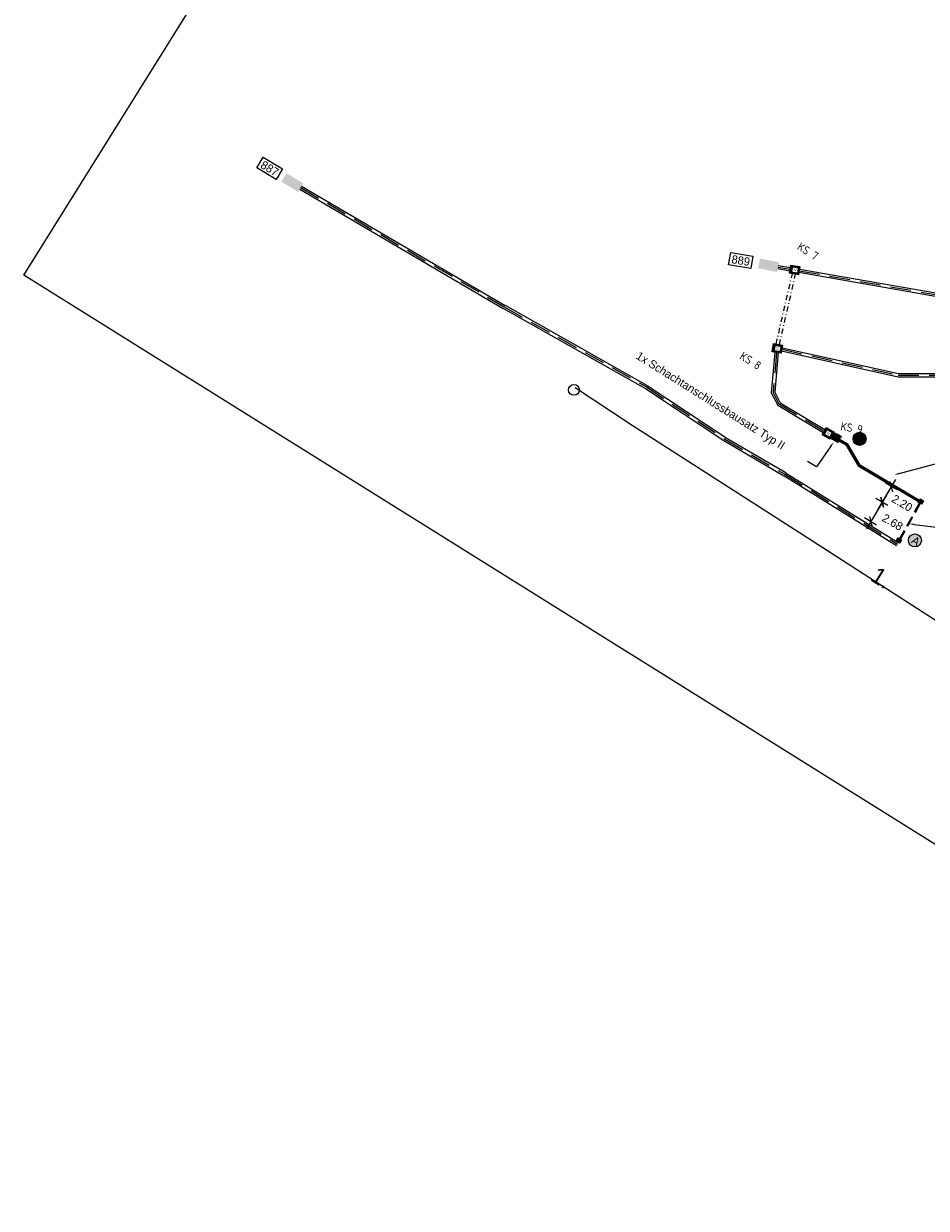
# Model space of a CAD drawing. Header units: metres. Extents: x 4433364 to 4435009, y 5475137 to 5475997.
# Tile 2 of 48: x 4433382 to 4433492, y 5475710 to 5475854. Entities that reach past the tile are written whole.
import ezdxf
from ezdxf import colors
from ezdxf.entities.mleader import LeaderData, LeaderLine
from ezdxf.math import Vec2, Vec3

# ---------------------------------------------------------------- set-up
doc = ezdxf.new("R2010")
doc.units = ezdxf.units.M
doc.header["$PDMODE"] = 64
for name, pattern in [('STRICHLINIE', [0.75, 0.5, -0.25]), ('STRICHPUNKT', [25.4, 12.7, -6.35, 0, -6.35]), ('VERDECKT2_2', [2.38125, 1.5875, -0.79375])]:
    doc.linetypes.add(name, pattern=pattern)
for name, color, linetype, plot in [('GTU_A_Ansichtsfenster', 6, 'Continuous', False), ('GTU_A_Hilfslayer', 3, 'Continuous', False), ('GTU_Hilfslayer', 3, 'Continuous', False)]:
    doc.layers.add(name, color=color, linetype=linetype, plot=plot)
for name, color, linetype in [('GTU_B', 253, 'Continuous'), ('GTU_Bestand', 253, 'Continuous'), ('GTU_P', 1, 'Continuous'), ('GTU_P_Bemaßung', 1, 'Continuous'), ('GTU_P_Dritter', 191, 'Continuous'), ('GTU_P_Schachtbenutzung', 18, 'STRICHLINIE'), ('GTU_Planung', 1, 'Continuous'), ('GTU_Weichen_Nr.', 191, 'Continuous')]:
    doc.layers.add(name, color=color, linetype=linetype)
doc.styles.add('K_Isocp', font='k_isocp.SHX')
doc.styles.add('PROVI', font='PROVI.SHX')
doc.styles.get("Standard").update_dxf_attribs({"font": 'PROVI.SHX'})
doc.dimstyles.new('1zu500', dxfattribs={"dimscale": 5, "dimtxt": 0.2, "dimasz": 0.18, "dimexe": 0.18, "dimexo": 0.02, "dimgap": 0.09, "dimtad": 0, "dimtih": 1, "dimtoh": 1, "dimzin": 4, "dimdsep": 46, "dimtxsty": 'PROVI', "dimblk1": 'OBLIQUE', "dimblk2": 'OBLIQUE', "dimsah": 1, "dimcen": 0.3, "dimdle": 0.2, "dimclrd": 256, "dimclre": 256, "dimclrt": 256, "dimadec": 0, "dimazin": 0, "dimtfac": 1, "dimtdec": 4, "dimtofl": 0, "dimtmove": 2, "dimatfit": 3, "dimldrblk": 'NONE', "dimfxl": 0.4, "dimfxlon": 1, "dimtfill": 1, "dimtfillclr": 256, "dimtolj": 1, "dimtzin": 0, "dimlwd": -1, "dimlwe": -1, "dimarcsym": 0})

# ---------------------------------------------------------------- blocks, each defined once
blk = doc.blocks.new('GTU_LP_KTB_KAS Gr IV Draufsicht')
at = {"true_color": 0xffffff}
blk.add_hatch(color=7, dxfattribs=at).paths.add_polyline_path([(0.55, 1), (-0.55, 1), (-0.55, 0), (0.55, 0)])
blk.add_line((0, 0.9), (0, 0.1))
blk.add_lwpolyline([(-0.55, 1), (0.55, 1), (0.55, 0), (-0.55, 0)], close=True)
at = {"linetype": 'STRICHLINIE'}
blk.add_lwpolyline([(0.45, 0.15), (0.4, 0.1), (-0.4, 0.1), (-0.45, 0.15), (-0.45, 0.85), (-0.4, 0.9), (0.4, 0.9), (0.45, 0.85)], close=True, dxfattribs=at)
at = {"insert": (-0.12, 0.62), "char_height": 0.25, "attachment_point": 1, "style": 'PROVI', "bg_fill": 3, "box_fill_scale": 1.5, "bg_fill_color": 1, "bg_fill_transparency": 0}
blk.add_mtext('IV', dxfattribs=at)
blk = doc.blocks.new('GTU_LP_KTB_Kabelkleinschacht Typ II')
at = {"layer": 'GTU_Planung', "true_color": 0xffffff}
blk.add_hatch(color=7, dxfattribs=at).paths.add_polyline_path([(0.235, 0.47), (-0.235, 0.47), (-0.235, 0), (0.235, 0)])
blk.add_lwpolyline([(-0.235, 0.47), (0.235, 0.47), (0.235, 0), (-0.235, 0)], close=True)
blk = doc.blocks.new('GTU_LP_KTB_Schachtanschlussbausatz Typ II links')
at = {"true_color": 0xffffff}
blk.add_hatch(color=7, dxfattribs=at).paths.add_polyline_path([(-1.05, 0.2), (-1, 0.2), (-1, -0.2), (-1.05, -0.2), (-1.05, -0.42), (0, -0.42), (0, 0.42), (-1.05, 0.42)])
for p, q in [((-0.56, 0.36), (-1, 0.36)), ((-0.97, 0.37), (-0.97, 0.36)), ((-0.5, 0.36), (0, 0.36)), ((-0.97, -0.37), (-0.97, -0.36)), ((-0.5, -0.36), (0, -0.36))]:
    blk.add_line(p, q)
at = {"linetype": 'STRICHLINIE', "ltscale": 0.5}
for p, q in [((0, 0.31), (-1, 0.31)), ((-0.56, 0.36), (-0.56, -0.36)), ((0, -0.31), (-1, -0.31))]:
    blk.add_line(p, q, dxfattribs=at)
for points in [[(-0.97, 0.42), (-1.05, 0.42), (-1.05, 0.2), (-1, 0.2)], [(-0.56, 0.42), (-0.97, 0.42), (-0.97, 0.37), (-1, 0.37), (-1, -0.37), (-0.97, -0.37), (-0.97, -0.42), (-0.56, -0.42)], [(0, -0.42), (-0.5, -0.42), (-0.56, -0.42), (-0.56, -0.36), (-0.5, -0.36), (-0.5, 0.36), (-0.56, 0.36), (-0.56, 0.42), (0, 0.42), (0, -0.42)], [(-0.97, -0.42), (-1.05, -0.42), (-1.05, -0.2), (-1, -0.2)], [(-0.56, -0.36), (-1, -0.36)]]:
    blk.add_lwpolyline(points)
blk = doc.blocks.new('GTU_KTB_Anschluss')
at = {"linetype": 'Continuous', "true_color": 0xffffff}
h = blk.add_hatch(color=7, dxfattribs=at)
h.dxf.hatch_style = 2
h.paths.add_polyline_path([(0.79, 0.09, 1), (-0.79, 0.09, 1)])
h = blk.add_hatch(color=7, dxfattribs=at)
h.dxf.hatch_style = 2
h.paths.add_polyline_path([(-0.57, -0.67), (0.57, -0.67), (0.57, 0.83), (-0.57, 0.83)], flags=9)
at = {"color": 1, "linetype": 'Continuous'}
blk.add_circle((0, 0.09), 0.79, dxfattribs=at)
at = {"color": 1, "linetype": 'Continuous', "insert": (-0.32, 0.58), "char_height": 1, "width": 2.0437, "attachment_point": 1, "style": 'PROVI'}
blk.add_mtext('A', dxfattribs=at)
blk = doc.blocks.new('_OBLIQUE')
at = {"color": 0, "linetype": 'ByBlock'}
blk.add_line((-0.5, -0.5), (0.5, 0.5), dxfattribs=at)
blk = doc.blocks.new('*D258')
at = {"layer": 'Defpoints', "color": 0}
for p in [(4433487.11, 5475795.36), (4433484.94, 5475793.46)]:
    blk.add_point(p, dxfattribs=at)
at = {"layer": 'GTU_P_Bemaßung'}
for p, q in [((4433486.85, 5475796.68), (4433484.43, 5475792.6)), ((4433487.03, 5475795.41), (4433485.57, 5475796.28)), ((4433485.63, 5475793.05), (4433484.17, 5475793.92))]:
    blk.add_line(p, q, dxfattribs=at)
at = {"layer": 'GTU_P_Bemaßung', "xscale": 0.8999999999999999, "yscale": 0.8999999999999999, "zscale": 0.8999999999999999}
for p, rotation in [((4433486.34, 5475795.82), 59.30990964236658), ((4433484.94, 5475793.46), 239.3099096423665)]:
    blk.add_blockref('_OBLIQUE', p, dxfattribs=dict(at, rotation=rotation))
at = {"layer": 'GTU_P_Bemaßung', "insert": (4433487.58, 5475793.39), "char_height": 1, "attachment_point": 5, "rotation": 330.0276, "style": 'PROVI', "bg_fill": 3, "box_fill_scale": 1.1, "bg_fill_color": 256, "bg_fill_true_color": 13158600, "bg_fill_transparency": 0}
blk.add_mtext('\\A1;\\A1;2.68', dxfattribs=at)
at = {"layer": 'Defpoints', "color": 0}
blk.add_point((4433485.71, 5475793), dxfattribs=at)
blk = doc.blocks.new('_None')
blk = doc.blocks.new('*D259')
at = {"layer": 'Defpoints', "color": 0}
blk.add_point((4433487.46, 5475797.7), dxfattribs=at)
at = {"layer": 'GTU_P_Bemaßung'}
for p, q in [((4433485.83, 5475794.96), (4433487.97, 5475798.56)), ((4433488.15, 5475797.3), (4433486.68, 5475798.16)), ((4433487.03, 5475795.41), (4433485.57, 5475796.28))]:
    blk.add_line(p, q, dxfattribs=at)
at = {"layer": 'GTU_P_Bemaßung', "xscale": 0.8999999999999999, "yscale": 0.8999999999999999, "zscale": 0.8999999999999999}
for p, rotation in [((4433487.46, 5475797.7), 59.30990967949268), ((4433486.34, 5475795.82), 239.3099096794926)]:
    blk.add_blockref('_OBLIQUE', p, dxfattribs=dict(at, rotation=rotation))
at = {"layer": 'GTU_P_Bemaßung', "insert": (4433488.74, 5475795.7), "char_height": 1, "attachment_point": 5, "rotation": 329.3099, "style": 'PROVI', "bg_fill": 3, "box_fill_scale": 1.1, "bg_fill_color": 256, "bg_fill_true_color": 13158600, "bg_fill_transparency": 0}
blk.add_mtext('\\A1;\\A1;2.20', dxfattribs=at)
at = {"layer": 'Defpoints', "color": 0}
for p in [(4433488.23, 5475797.24), (4433487.11, 5475795.36)]:
    blk.add_point(p, dxfattribs=at)

msp = doc.modelspace()

# ---------------------------------------------------------------- linework, layer by layer
at = {"layer": 'GTU_A_Ansichtsfenster', "linetype": 'Continuous', "ltscale": 2}
msp.add_lwpolyline([(4433490.907, 5475997.184), (4434050.756, 5475647.656), (4433942.191, 5475473.764), (4433382.342, 5475823.291)], close=True, dxfattribs=at)
at = {"layer": 'GTU_B', "linetype": 'STRICHPUNKT', "ltscale": 0.05}
for points in [[(4433473.484, 5475814.963), (4433475.445, 5475823.477)], [(4433473.878, 5475814.892), (4433475.84, 5475823.414)]]:
    msp.add_lwpolyline(points, dxfattribs=at)
at = {"layer": 'GTU_B', "ltscale": 5}
for points in [[(4433474.628, 5475799.371), (4433488.275, 5475790.917)], [(4433474.418, 5475799.031), (4433488.065, 5475790.577)]]:
    msp.add_lwpolyline(points, dxfattribs=at)
at = {"layer": 'GTU_Bestand', "linetype": 'Continuous'}
for p, q in [((4433467.369, 5475803.65), (4433474.637, 5475799.39)), ((4433467.147, 5475803.27), (4433474.409, 5475799.013))]:
    msp.add_line(p, q, dxfattribs=at)
for points in [[(4433415.779, 5475833.713), (4433440.436, 5475819.269)], [(4433416.001, 5475834.092), (4433440.659, 5475819.649)], [(4433440.44, 5475819.267), (4433457.65, 5475809.584)], [(4433440.655, 5475819.651), (4433457.88, 5475809.96)], [(4433457.65, 5475809.584), (4433467.136, 5475803.277)], [(4433457.88, 5475809.96), (4433467.38, 5475803.643)]]:
    msp.add_lwpolyline(points, dxfattribs=at)
at = {"layer": 'GTU_Bestand', "ltscale": 5}
for points in [[(4433476.227, 5475823.648), (4433494.619, 5475820.436)], [(4433476.314, 5475824.039), (4433494.688, 5475820.83)], [(4433474.12, 5475814.129), (4433488.25, 5475811.001), (4433522.585, 5475811.001), (4433526.2, 5475809.508), (4433531.902, 5475809.508), (4433532.321, 5475809.406)], [(4433474.206, 5475814.52), (4433488.294, 5475811.401), (4433522.665, 5475811.401), (4433526.279, 5475809.908), (4433531.95, 5475809.908), (4433532.334, 5475809.815)]]:
    msp.add_lwpolyline(points, dxfattribs=at)
at = {"layer": 'GTU_Hilfslayer'}
msp.add_circle((4433448.994, 5475809.411), 0.655, dxfattribs=at)
at = {"layer": 'GTU_P_Dritter', "linetype": 'Continuous', "ltscale": 5, "transparency": 33554687, "extrusion": (0, 0, -1)}
for points in [[(-4433416.204, 5475834.413), (-4433413.559, 5475834.624), (-4433415.577, 5475833.389)], [(-4433471.294, 5475824.141), (-4433473.846, 5475824.867), (-4433471.524, 5475825.32)], [(-4433473.846, 5475824.867), (-4433471.294, 5475824.141), (-4433473.616, 5475823.688)]]:
    msp.add_solid(points, dxfattribs=at)
at = {"layer": 'GTU_P_Schachtbenutzung', "linetype": 'STRICHLINIE', "ltscale": 5}
msp.add_line((4433467.258, 5475803.46), (4433474.523, 5475799.201), dxfattribs=at)
at = {"layer": 'GTU_P_Schachtbenutzung', "ltscale": 5}
for points in [[(4433415.89, 5475833.903), (4433440.548, 5475819.459)], [(4433476.271, 5475823.843), (4433494.654, 5475820.633)], [(4433474.165, 5475814.333), (4433488.272, 5475811.201), (4433522.625, 5475811.201), (4433526.24, 5475809.708), (4433531.926, 5475809.708), (4433532.328, 5475809.61)], [(4433457.765, 5475809.772), (4433467.258, 5475803.46)]]:
    msp.add_lwpolyline(points, dxfattribs=at)
at = {"layer": 'GTU_P_Schachtbenutzung', "linetype": 'STRICHLINIE', "ltscale": 5}
for points in [[(4433440.548, 5475819.459), (4433457.765, 5475809.772)], [(4433474.523, 5475799.201), (4433488.17, 5475790.747)]]:
    msp.add_lwpolyline(points, dxfattribs=at)

# ---------------------------------------------------------------- block references
at = {"layer": 'GTU_Planung'}
for p, rotation in [((4433491.195, 5475795.76), 59.45374707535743), ((4433488.563, 5475791.049), 59.45374707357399)]:
    msp.add_blockref('GTU_LP_KTB_Kabelkleinschacht Typ II', p, dxfattribs=dict(at, rotation=rotation))

# ---------------------------------------------------------------- next in the draw order: texts
at = {"layer": 'GTU_Hilfslayer', "char_height": 1, "width": 4.55305, "attachment_point": 2, "bg_fill": 3, "box_fill_scale": 1, "bg_fill_color": 256, "bg_fill_true_color": 13158600, "bg_fill_transparency": 0}
for s, insert, rotation in [('\\Fiso8|c0;KS 7', (4433477.593, 5475826.615), 328.02), ('\\Fiso8|c0;KS 8', (4433470.645, 5475813.358), 328.02), ('\\Fiso8|c0;KS 9', (4433482.715, 5475805.304), 351.1157)]:
    msp.add_mtext(s, dxfattribs=dict(at, insert=insert, rotation=rotation))
at = {"layer": 'GTU_Weichen_Nr.', "color": 191, "insert": (4433412.138, 5475836.222), "char_height": 1, "attachment_point": 5, "rotation": 329.16397, "style": 'K_Isocp', "bg_fill": 19, "box_fill_scale": 1.25, "bg_fill_color": 1, "bg_fill_transparency": 0}
msp.add_mtext('887', dxfattribs=at)

# ---------------------------------------------------------------- next in the draw order: wipeouts: each hides what was drawn before it
at = {"color": 7, "linetype": 'Continuous', "true_color": 0xffffff}
for points in [[(4433415.481, 5475840.868), (4433419.912, 5475838.354), (4433418.506, 5475836.114), (4433414.44, 5475838.477)], [(4433466.031, 5475826.38), (4433469.82, 5475825.367), (4433468.799, 5475823.37), (4433464.784, 5475824.292)]]:
    msp.add_wipeout(points, dxfattribs=at).dxf.layer = 'GTU_Bestand'

# ---------------------------------------------------------------- next in the draw order: linework, layer by layer
at = {"layer": 'GTU_P_Dritter', "linetype": 'Continuous', "ltscale": 5, "transparency": 33554687, "extrusion": (0, 0, -1)}
msp.add_solid([(-4433413.559, 5475834.624), (-4433416.204, 5475834.413), (-4433414.186, 5475835.649)], dxfattribs=at)

# ---------------------------------------------------------------- next in the draw order: block references
at = {"layer": 'GTU_Bestand'}
for p, rotation in [((4433475.643, 5475823.445), 350.0946373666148), ((4433473.536, 5475813.938), 349.8646734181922), ((4433479.529, 5475803.726), 331.422838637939)]:
    msp.add_blockref('GTU_LP_KTB_KAS Gr IV Draufsicht', p, dxfattribs=dict(at, rotation=rotation))
at = {"layer": 'GTU_P_Bemaßung', "linetype": 'Continuous', "rotation": 327.7559998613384}
msp.add_blockref('GTU_KTB_Anschluss', (4433483.542, 5475803.412), dxfattribs=at)

# ---------------------------------------------------------------- next in the draw order: texts
at = {"layer": 'GTU_Weichen_Nr.', "color": 191, "insert": (4433469.2, 5475825.073), "char_height": 1, "attachment_point": 5, "rotation": 350.63137, "style": 'K_Isocp', "bg_fill": 19, "box_fill_scale": 1.25, "bg_fill_color": 1, "bg_fill_transparency": 0}
msp.add_mtext('889', dxfattribs=at)

# ---------------------------------------------------------------- next in the draw order: linework, layer by layer
at = {"layer": 'GTU_Bestand', "ltscale": 5}
for points in [[(4433473.675, 5475824.094), (4433475.153, 5475823.836)], [(4433473.744, 5475824.488), (4433475.221, 5475824.23)], [(4433473.336, 5475813.955), (4433472.9, 5475809.068), (4433473.673, 5475807.568), (4433479.182, 5475804.257)], [(4433473.735, 5475813.92), (4433473.309, 5475809.148), (4433473.976, 5475807.852), (4433479.388, 5475804.6)]]:
    msp.add_lwpolyline(points, dxfattribs=at)
at = {"layer": 'GTU_P', "ltscale": 0.05}
for points in [[(4433481.14, 5475803.438), (4433482.072, 5475802.931), (4433483.578, 5475800.389), (4433490.837, 5475796.08)], [(4433481.035, 5475803.245), (4433481.913, 5475802.767), (4433483.417, 5475800.228), (4433490.726, 5475795.891)]]:
    msp.add_lwpolyline(points, dxfattribs=at)
at = {"layer": 'GTU_P_Schachtbenutzung', "ltscale": 5}
for points in [[(4433473.709, 5475824.291), (4433475.187, 5475824.033)], [(4433473.536, 5475813.938), (4433473.105, 5475809.108), (4433473.824, 5475807.71), (4433479.285, 5475804.428)]]:
    msp.add_lwpolyline(points, dxfattribs=at)
at = {"layer": 'GTU_Planung', "color": 7, "linetype": 'Continuous', "lineweight": 20, "true_color": 0xffffff}
msp.add_lwpolyline([(4433481.088, 5475803.342), (4433481.993, 5475802.849), (4433483.497, 5475800.309), (4433490.782, 5475795.985)], dxfattribs=at)

# ---------------------------------------------------------------- next in the draw order: block references
at = {"layer": 'GTU_Planung', "rotation": 151.4228384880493}
msp.add_blockref('GTU_LP_KTB_Schachtanschlussbausatz Typ II links', (4433480.251, 5475803.902), dxfattribs=at)

# ---------------------------------------------------------------- next in the draw order: leaders
at = {"layer": 'GTU_P_Bemaßung', "linetype": 'Continuous'}
ml = msp.add_multileader_mtext('Standard', dxfattribs=at)
ml.set_content('\\A1;1x Schachtanschlussbausatz Typ II\\P', color=256, style='PROVI')
ml.set_leader_properties(color=256, linetype='ByLayer', lineweight=-1)
ml.build(insert=Vec2(0, 0))
ml.multileader.update_dxf_attribs({"dogleg_length": 1.25, "arrow_head_size": 0.625, "scale": 0.5})
ctx = ml.context
ctx.base_point, ctx.scale, ctx.char_height, ctx.arrow_head_size, ctx.landing_gap_size, ctx.plane_origin, ctx.plane_x_axis, ctx.plane_y_axis = Vec3(4433456.141, 5475814.028), 0.5, 1, 0.625, 0.625, Vec3(10459535.119, 9721662.764, 0), Vec3(0.8471247, -0.5313942, 0), Vec3(0.5313942, 0.8471247, 0)
notes = []
notes.append((ctx, [(0, (1, 1, 0), (4433478.357, 5475800.092), (-0.8471247, 0.5313942, 0), 1.25, [(0, [(4433480.463, 5475803.091)], 0, [])])]))
ctx.mtext.insert, ctx.mtext.text_direction, ctx.mtext.rotation = Vec3(4433456.936, 5475814.12), Vec3(0.8471247, -0.5313942, 0), 5.9143028
ctx.mtext.has_bg_fill, ctx.mtext.bg_color, ctx.mtext.bg_scale_factor, ctx.mtext.bg_transparency, ctx.mtext.use_window_bg_color = 1, -1027028792, 1, 0, 1
ml = msp.add_multileader_mtext('Standard', dxfattribs=at)
ml.set_content('KK Gr. I i. F., L = 12,5m\\P ', color=256, style='PROVI')
ml.set_leader_properties(color=256, linetype='ByLayer', lineweight=-1)
ml.build(insert=Vec2(0, 0))
ml.multileader.update_dxf_attribs({"dogleg_length": 1.25, "arrow_head_size": 0.625, "scale": 0.5})
ctx = ml.context
ctx.base_point, ctx.scale, ctx.char_height, ctx.arrow_head_size, ctx.landing_gap_size, ctx.plane_origin, ctx.plane_x_axis, ctx.plane_y_axis = Vec3(4433505.703, 5475802.947), 0.5, 1, 0.625, 0.625, Vec3(10170801.967, 10104341.755), Vec3(0.8575113, -0.5144651), Vec3(0.5144651, 0.8575113)
notes.append((ctx, [(0, (1, 1, 0), (4433504.631, 5475803.59), (0.8575113, -0.5144651), 1.25, [(0, [(4433487.795, 5475799.136)], 0, [])])]))
ctx.mtext.insert, ctx.mtext.text_direction, ctx.mtext.rotation = Vec3(4433506.497, 5475803.055), Vec3(0.8575113, -0.5144651), 2.8349383
ctx.mtext.has_bg_fill, ctx.mtext.bg_color, ctx.mtext.bg_scale_factor, ctx.mtext.bg_transparency, ctx.mtext.use_window_bg_color = 1, -1027028792, 1, 0, 1
for ctx, leaders in notes:
    for number, flags, end, landing, length, lines in leaders:
        leader = LeaderData()
        leader.index, (leader.has_last_leader_line, leader.has_dogleg_vector, leader.attachment_direction) = number, flags
        leader.last_leader_point, leader.dogleg_vector, leader.dogleg_length = Vec3(end), Vec3(landing), length
        for number, points, colour, breaks in lines:
            line = LeaderLine()
            line.index, line.vertices, line.color, line.breaks = number, Vec3.list(points), colors.encode_raw_color(colour), breaks
            leader.lines.append(line)
        ctx.leaders.append(leader)

# ---------------------------------------------------------------- next in the draw order: block references
at = {"layer": 'GTU_P_Bemaßung', "linetype": 'Continuous', "rotation": 327.7559998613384}
msp.add_blockref('GTU_KTB_Anschluss', (4433490.242, 5475791.112), dxfattribs=at)

# ---------------------------------------------------------------- next in the draw order: leaders
at = {"layer": 'GTU_P_Bemaßung', "linetype": 'Continuous'}
ml = msp.add_multileader_mtext('Standard', dxfattribs=at)
ml.set_content('{\\LGleisquerung km 1,4+43,23}\\P2x {\\A1;KLS\\P}2x PE-HD Rohr DN 110x6,3mm (SDR 17,6) \\PL = 4,88 m\\Pin Betonummantelung C12/15\\PMindestüberdeckung\\Pgem. RIL 836.4502  ≥ 1,50m\\PEinbau in offener Bauweise', color=256, style='PROVI')
ml.set_leader_properties(color=256, linetype='ByLayer', lineweight=-1)
ml.build(insert=Vec2(0, 0))
ml.multileader.update_dxf_attribs({"dogleg_length": 1.25, "arrow_head_size": 0.625, "scale": 0.5})
ctx = ml.context
ctx.base_point, ctx.scale, ctx.char_height, ctx.arrow_head_size, ctx.landing_gap_size, ctx.plane_origin, ctx.plane_x_axis, ctx.plane_y_axis = Vec3(4433509.267, 5475790.314), 0.5, 1, 0.625, 0.625, Vec3(10426406.384, 9768270.841, 0), Vec3(0.852413, -0.5228691, 0), Vec3(0.5228691, 0.852413, 0)
notes = []
notes.append((ctx, [(0, (1, 1, 0), (4433508.202, 5475790.968), (0.852413, -0.5228691, 0), 1.25, [(0, [(4433489.6, 5475793.198)], 0, [])])]))
ctx.mtext.insert, ctx.mtext.text_direction, ctx.mtext.rotation = Vec3(4433510.062, 5475790.413), Vec3(0.852413, -0.5228691, 0), 5.9329891
ctx.mtext.has_bg_fill, ctx.mtext.bg_color, ctx.mtext.bg_scale_factor, ctx.mtext.bg_transparency, ctx.mtext.use_window_bg_color = 1, -1027028792, 1, 0, 1
for ctx, leaders in notes:
    for number, flags, end, landing, length, lines in leaders:
        leader = LeaderData()
        leader.index, (leader.has_last_leader_line, leader.has_dogleg_vector, leader.attachment_direction) = number, flags
        leader.last_leader_point, leader.dogleg_vector, leader.dogleg_length = Vec3(end), Vec3(landing), length
        for number, points, colour, breaks in lines:
            line = LeaderLine()
            line.index, line.vertices, line.color, line.breaks = number, Vec3.list(points), colors.encode_raw_color(colour), breaks
            leader.lines.append(line)
        ctx.leaders.append(leader)

# ---------------------------------------------------------------- next in the draw order: linework, layer by layer
at = {"layer": 'GTU_Planung', "linetype": 'VERDECKT2_2', "ltscale": 0.8}
for p, q in [((4433490.825, 5475795.704), (4433488.433, 5475791.399)), ((4433490.921, 5475795.651), (4433488.528, 5475791.343))]:
    msp.add_line(p, q, dxfattribs=at)

# ---------------------------------------------------------------- next in the draw order: texts
at = {"layer": 'GTU_A_Hilfslayer', "insert": (4433485.836, 5475788.11), "char_height": 2, "width": 4.47294, "attachment_point": 1, "rotation": 328.06696, "style": 'PROVI'}
msp.add_mtext('1.', dxfattribs=at)

# ---------------------------------------------------------------- next in the draw order: dimensions: what is measured, and where the dimension line sits
at = {"layer": 'GTU_P_Bemaßung'}
dim = msp.add_linear_dim(base=(4433484.94, 5475793.463), p1=(4433487.113, 5475795.36), p2=(4433485.714, 5475793.003), angle=239.30991, text='\\A1;2.68', dimstyle='1zu500', override={"dimtxsty": 'PROVI', "dimtfill": 1, "dimtfillclr": 256}, dxfattribs=at)
dim.commit()
dim.dimension.update_dxf_attribs({"geometry": '*D258', "text_midpoint": (4433487.584, 5475793.395), "dimtype": 161, "text_rotation": 5})

# ---------------------------------------------------------------- next in the draw order: dimensions: what is measured, and where the dimension line sits
dim = msp.add_linear_dim(base=(4433487.458, 5475797.704), p1=(4433487.113, 5475795.36), p2=(4433488.231, 5475797.245), angle=59.30991, text='\\A1;2.20', dimstyle='1zu500', override={"dimtxsty": 'PROVI', "dimtfill": 1, "dimtfillclr": 256}, dxfattribs=at)
dim.commit()
dim.dimension.update_dxf_attribs({"geometry": '*D259', "text_midpoint": (4433488.735, 5475795.699), "dimtype": 161, "text_rotation": 180})

# ---------------------------------------------------------------- next in the draw order: linework, layer by layer
at = {"layer": 'GTU_Hilfslayer'}
msp.add_lwpolyline([(4433449.134, 5475809.714), (4433456.052, 5475805.138), (4433477.309, 5475791.492), (4433493.68, 5475780.982), (4433531.725, 5475756.282), (4433571.076, 5475730.778), (4433615.508, 5475701.98), (4433633.725, 5475690.271), (4433699.88, 5475647.464), (4433704.353, 5475644.57), (4433744.776, 5475618.454), (4433800.757, 5475582.248), (4433867.716, 5475538.912), (4433937.943, 5475493.47), (4434036.045, 5475429.971), (4434157.555, 5475351.319)], dxfattribs=at)

doc.saveas('drawing.dxf')
